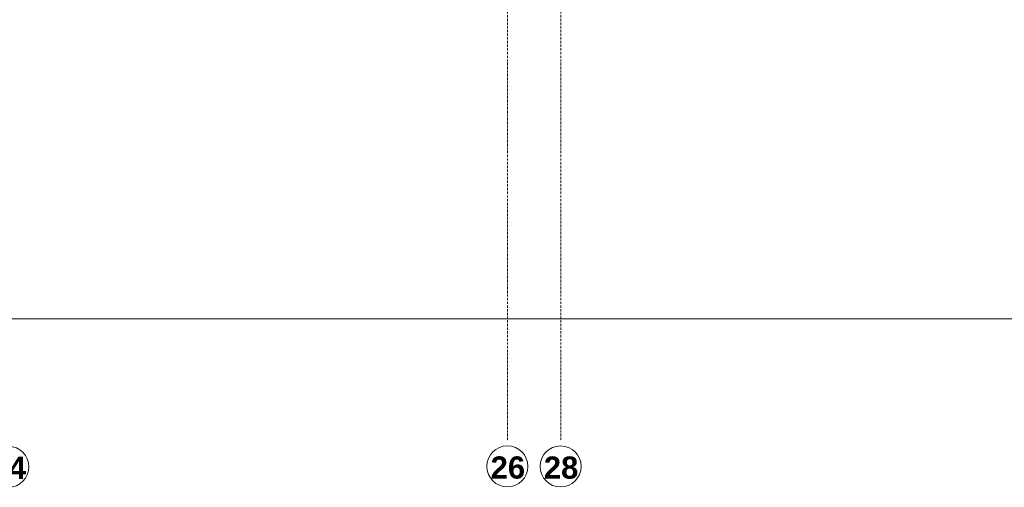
# Model space of a CAD drawing. Header units: millimetres. Extents: x -8642 to 28269, y -6609 to 3701.
# Tile 176 of 256: x 5383 to 6804, y -6230 to -5556. Entities that reach past the tile are written whole.
import ezdxf
from ezdxf.enums import TextEntityAlignment as Align

# ---------------------------------------------------------------- set-up
doc = ezdxf.new("R2010")
doc.units = ezdxf.units.MM
doc.header["$LTSCALE"] = 1000
doc.header["$MEASUREMENT"] = 0
doc.linetypes.add('rzut 1 pietra$0$ArchiTECH.PC 5. Line Type', pattern=[0.0053, 0.003, -0.001, 0.0003, -0.001])
doc.linetypes.add('rzut 1 pietra$0$ArchiTECH.PC Solid Line Type', pattern=[0])
doc.layers.add('_Etapy_opis', color=7, linetype='Continuous', lineweight=18)
doc.layers.add('IS_ARCH', color=254, linetype='Continuous', lineweight=18)
doc.styles.add('rzut 1 pietra$0$ArchiTECHStyle3', font='arialbd.ttf', dxfattribs={"height": 0.192})

msp = doc.modelspace()

# ---------------------------------------------------------------- linework, layer by layer
at = {"layer": '_Etapy_opis', "color": 5}
msp.add_lwpolyline([(3477.8, -3961.2), (3141.9, -3007), (5530.3, -3007), (5741.1, -2653.1), (9611.1, -4017.9), (7982.1, -5987.2), (4191, -5987.2), (4191.2, -3961.2)], close=True, dxfattribs=at)
at = {"layer": 'IS_ARCH', "linetype": 'rzut 1 pietra$0$ArchiTECH.PC 5. Line Type'}
for p, q in [((6087.4, -3514.2), (6087.2, -6163.5)), ((6164.4, -3514.2), (6164.1, -6163.5))]:
    msp.add_line(p, q, dxfattribs=at)
at = {"layer": 'IS_ARCH', "linetype": 'rzut 1 pietra$0$ArchiTECH.PC Solid Line Type'}
for centre in [(5367, -6200.6), (6087.2, -6200), (6164, -6200.1)]:
    msp.add_circle(centre, 29.6, dxfattribs=at)

# ---------------------------------------------------------------- texts
at = {"layer": 'IS_ARCH', "style": 'rzut 1 pietra$0$ArchiTECHStyle3'}
for s, p in [('24', (5342.7, -6227.7)), ('26', (6063, -6227.2)), ('28', (6139.8, -6227.3))]:
    msp.add_text(s, height=32, dxfattribs=at).set_placement(p, align=Align.BOTTOM_LEFT)

doc.saveas('drawing.dxf')
